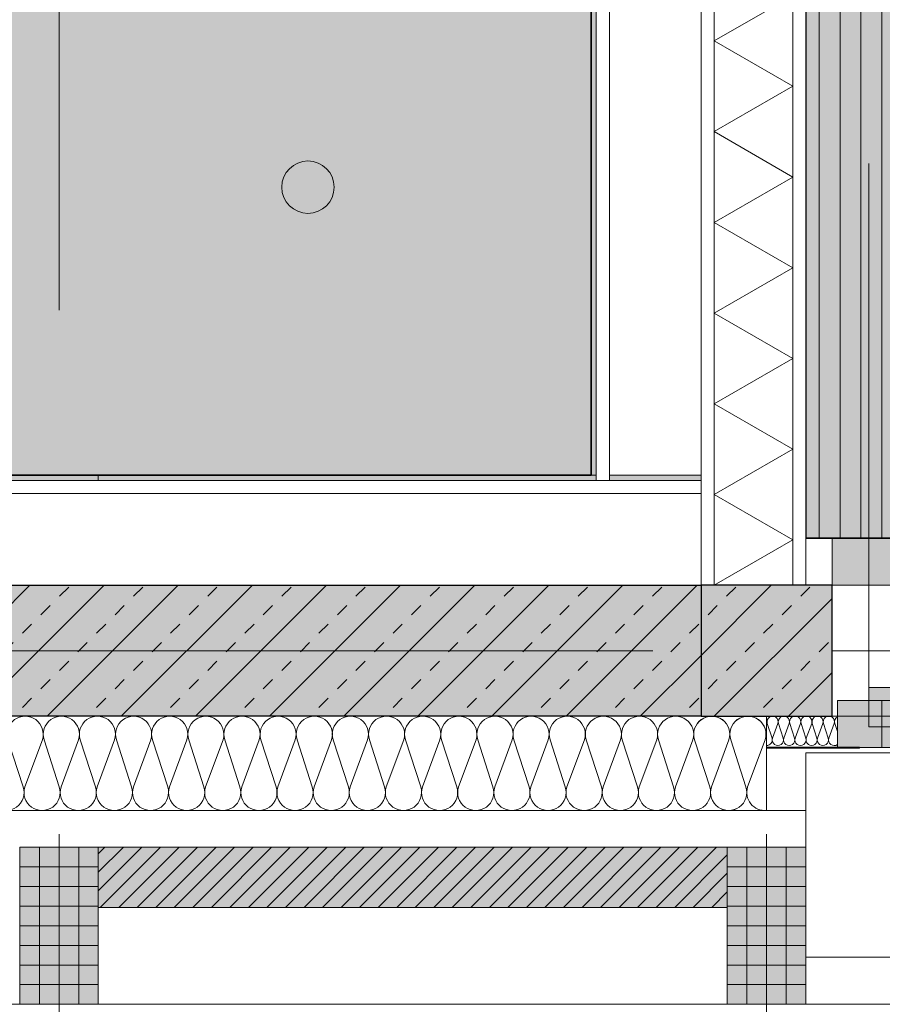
# Model space of a CAD drawing. Header units: metres. Extents: x -49 to 152, y -127 to 99.
# Tile 73 of 177: x -14.92 to -13.28, y -22.27 to -20.4. Entities that reach past the tile are written whole.
import ezdxf

# ---------------------------------------------------------------- set-up
doc = ezdxf.new("R2010")
doc.units = ezdxf.units.M
doc.header["$PDMODE"] = 1
doc.header["$PDSIZE"] = -2
for name, pattern in [('Achsen 01', [5.291531, 3.175, -1.058062, 0.352704, -0.705764]), ('gestrichelt - 01', [2, 1, -1]), ('ISO-07 Punktiert', [0.889, 0.127, -0.762]), ('Raster 01', [2, 1, -1]), ('VW-01 Strichlinie kurz', [2, 1, -1])]:
    doc.linetypes.add(name, pattern=pattern)
doc.layers.get('0').update_dxf_attribs({"lineweight": 25})
for name, color, linetype, lineweight, true_color in [('013_Beton und Stahlbetonarbeiten-000 Brüstung', 7, 'Continuous', 9, 0xa6a6a6), ('013_Beton und Stahlbetonarbeiten-000 Sichtbeton-333 Außenstütze', 5, 'Continuous', 5, 0x0000ff), ('013_Beton und Stahlbetonarbeiten-000 Sichtbeton-334 Außenwandöf', 5, 'Continuous', 5, 0x0000ff), ('014_Fassadenarbeiten-000 Aufsicht Betonfertigteile', 7, 'Continuous', 9, 0xc0c0c0), ('014_Fassadenarbeiten-330 mineralische Dämmung', 7, 'Continuous', 9, 0x666666), ('031_Metallbauarbeiten-330 Aufsicht Metallbauarbeiten', 7, 'Continuous', 9, 0xa6a6a6), ('031_Metallbauarbeiten-350 Lamellendecke DS', 7, 'Continuous', 35, 0x666666), ('032_Metallarbeiten-Fenster', 7, 'Continuous', 13, 0x444444), ('039_Trockenbauarbeiten-340 Dämmung', 7, 'Continuous', 9, 0xc0c0c0), ('039_Trockenbauarbeiten-350 Deckenspiegel', 7, 'Continuous', 35, 0x008011), ('045_Sanitärausstattung-allg.', 9, 'Continuous', 9, 0x808080), ('AV1-Achsen', 1, 'Achsen 01', 18, 0xff0000), ('AV1-Raster', 7, 'Raster 01', 9, 0xa6a6a6)]:
    doc.layers.add(name, color=color, linetype=linetype, lineweight=lineweight, true_color=true_color)
for name, color, linetype, lineweight in [('013_Beton und Stahlbetonarbeiten-000 Unterzüge', 7, 'ISO-07 Punktiert', 13), ('013_Beton und Stahlbetonarbeiten-330 Außenstützen', 7, 'Continuous', 25), ('013_Beton und Stahlbetonarbeiten-330 Außenwände', 7, 'Continuous', 25), ('014_Fassadenarbeiten-330 Betonfertigteile vertikal', 7, 'Continuous', 9), ('014_Fassadenarbeiten-330 Filtermauerwerk 11.5cm', 7, 'Continuous', 9), ('024_Fliesen_Plattenarbeiten-340 Fliesen', 7, 'Continuous', 9), ('030_Sonnenschutzarbeiten-BLENDSCHUTZ', 7, 'Continuous', 5), ('039_Trockenbauarbeiten-340 Gipskarton', 7, 'Continuous', 9), ('039_Trockenbauarbeiten-alllg.', 7, 'Continuous', 9), ('_1.35m (3D)', 7, 'Continuous', 9), ('_GRU (2D)', 7, 'Continuous', 9), ('_OG 3 (2D)', 7, 'Continuous', 9), ('_OG 3 - DS (2D)', 7, 'Continuous', 9), ('Bemaßung-Bemaßung', 7, 'Continuous', 9)]:
    doc.layers.add(name, color=color, linetype=linetype, lineweight=lineweight)
doc.layers.get('0').freeze()
doc.styles.add('Arial', font='arial.ttf')
doc.dimstyles.new('COE 50', dxfattribs={"dimtxt": 100.872396, "dimasz": 0.001414, "dimexe": 0.001, "dimexo": 0.01, "dimgap": 0.001, "dimtad": 1, "dimdec": 3, "dimtxsty": 'Arial', "dimblk": 'VW_SLASH-3', "dimblk1": 'VW_SLASH-3', "dimblk2": 'VW_SLASH-3', "dimcen": 0, "dimadec": 3, "dimazin": 0, "dimtfac": 0.8, "dimtdec": 3, "dimtix": 1, "dimtmove": 0, "dimatfit": 0, "dimldrblk": 'VW_SLASH-2', "dimfxl": 0.002, "dimfxlon": 1, "dimfrac": 2, "dimtolj": 1, "dimarcsym": 0})
pattern_1 = [(-90, (0, 0), (0.0375, 0), [])]
pattern_2 = [(0, (0, 0), (2e-18, -0.0375), [])]
pattern_3 = [(45, (0, 0), (0.07071068, -0.07071068), [0.025, -0.025])]
pattern_4 = [(-135, (0.03106, -0.03313), (0.07071068, -0.07071068), [])]

# ---------------------------------------------------------------- blocks, each defined once
blk = doc.blocks.new('Group-4')
at = {"layer": 'AV1-Raster'}
for p, q in [((-14.85, -22.95), (-14.85, 1.35)), ((-13.5, -22.95), (-13.5, 1.35))]:
    blk.add_line(p, q, dxfattribs=at)
blk = doc.blocks.new('1.35m (3D)')
at = {"layer": 'AV1-Raster', "color": 7}
blk.add_blockref('Group-4', (0, 0), dxfattribs=at)
blk = doc.blocks.new('VW_SLASH-3')
at = {"color": 0, "linetype": 'ByBlock', "lineweight": -2, "transparency": 16777216}
blk.add_line((0, 0), (-1, 0), dxfattribs=at)
at = {"color": 0, "linetype": 'Continuous', "lineweight": 15, "transparency": 16777216, "flags": 128}
blk.add_lwpolyline([(0.5, 0.5), (-0.5, -0.5)], dxfattribs=at)
blk = doc.blocks.new('*D75')
at = {"layer": '030_Sonnenschutzarbeiten-BLENDSCHUTZ', "color": 0, "lineweight": -2}
for p, q in [((-13.375, -22.025), (-13.375, -22.175)), ((-10.925, -22.025), (-10.925, -22.175)), ((-10.9957, -22.125), (-13.3043, -22.125))]:
    blk.add_line(p, q, dxfattribs=at)
at = {"layer": 'Defpoints', "color": 0}
for p in [(-13.375, -21.385), (-10.925, -21.385), (-13.375, -22.125)]:
    blk.add_point(p, dxfattribs=at)
at = {"layer": '030_Sonnenschutzarbeiten-BLENDSCHUTZ', "color": 0, "lineweight": -2, "xscale": 0.070693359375, "yscale": 0.070693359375, "zscale": 0.070693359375, "rotation": 180}
blk.add_blockref('VW_SLASH-3', (-13.375, -22.125), dxfattribs=at)
at = {"layer": '030_Sonnenschutzarbeiten-BLENDSCHUTZ', "color": 0, "lineweight": -2, "xscale": 0.070693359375, "yscale": 0.070693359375, "zscale": 0.070693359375}
blk.add_blockref('VW_SLASH-3', (-10.925, -22.125), dxfattribs=at)
at = {"layer": '030_Sonnenschutzarbeiten-BLENDSCHUTZ', "color": 0, "lineweight": 13, "insert": (-12.15, -22.0144), "char_height": 0.10087, "attachment_point": 5, "style": 'Arial'}
blk.add_mtext('\\A1;2,45', dxfattribs=at)
blk = doc.blocks.new('VW_SLASH-2')
at = {"color": 0, "linetype": 'ByBlock', "lineweight": -2, "transparency": 16777216}
blk.add_line((0, 0), (-1, 0), dxfattribs=at)
at = {"color": 0, "linetype": 'Continuous', "lineweight": 15, "transparency": 16777216, "flags": 128}
blk.add_lwpolyline([(0.5, 0.5), (-0.5, -0.5)], dxfattribs=at)
blk = doc.blocks.new('Group-273')
at = {"color": 255, "linetype": 'Continuous', "lineweight": 5}
blk.add_wipeout([(-21.475, 13.45), (-16.325, 13.45), (-16.325, 13.6), (-21.475, 13.6)], dxfattribs=at).dxf.layer = '039_Trockenbauarbeiten-340 Dämmung'
blk = doc.blocks.new('Group-274')
at = {"layer": '039_Trockenbauarbeiten-340 Dämmung', "transparency": 33554687, "flags": 128}
blk.add_lwpolyline([(-21.475, 13.6), (-21.3884, 13.45), (-21.3018, 13.6), (-21.2152, 13.45), (-21.1286, 13.6), (-21.042, 13.45), (-20.9554, 13.6), (-20.8688, 13.45), (-20.7822, 13.6), (-20.6956, 13.45), (-20.609, 13.6), (-20.5224, 13.45), (-20.4358, 13.6), (-20.3492, 13.45)], dxfattribs=at)
blk = doc.blocks.new('Group-275')
at = {"layer": '039_Trockenbauarbeiten-340 Dämmung'}
blk.add_blockref('Group-273', (0, 0), dxfattribs=at)
at = {"layer": '039_Trockenbauarbeiten-340 Dämmung', "transparency": 33554687}
blk.add_blockref('Group-274', (0, 0), dxfattribs=at)
blk = doc.blocks.new('Parametric Object-36')
at = {"layer": '039_Trockenbauarbeiten-340 Dämmung', "color": 7, "transparency": 33554687}
blk.add_blockref('Group-275', (0, 0), dxfattribs=at)
at = {"layer": '039_Trockenbauarbeiten-340 Dämmung', "color": 0, "flags": 1}
for tag in ['IFC_UUID', 'instanceID', 'prm0_name', 'prm0_type', 'prm0_value', 'prm1_name', 'prm1_type', 'prm1_value', 'prm2_name', 'prm2_type', 'prm2_value', 'prm3_name', 'prm3_type', 'prm3_value', 'prm4_name', 'prm4_type', 'prm4_value', 'prm5_name', 'prm5_type', 'prm5_value', 'prm6_name', 'prm6_type', 'prm6_value']:
    blk.add_attdef(tag, (-13.6, -21.475), '', height=0.00018, dxfattribs=at)
blk = doc.blocks.new('Group-325')
at = {"layer": '014_Fassadenarbeiten-330 mineralische Dämmung', "transparency": 33554687, "flags": 128}
for points in [[(-21.77, 13.5029, 1.372583), (-21.77, 13.5685), (-21.86, 13.5395, -1.372995), (-21.86, 13.6051), (-21.77, 13.5718, 1.372583), (-21.77, 13.6374), (-21.86, 13.6085, -1.372995), (-21.86, 13.674), (-21.77, 13.6408, 1.372583), (-21.77, 13.7063), (-21.86, 13.6774, -1.372995), (-21.86, 13.743), (-21.77, 13.7097, 1.372583), (-21.77, 13.7753), (-21.86, 13.7464, -1.372995), (-21.86, 13.8119), (-21.77, 13.7787, 1.372583), (-21.77, 13.8442), (-21.86, 13.8153, -1.372995), (-21.86, 13.8809), (-21.77, 13.8476, 1.372583), (-21.77, 13.9132), (-21.86, 13.8843, -1.372995), (-21.86, 13.9498), (-21.77, 13.9166, 1.372583), (-21.77, 13.9821), (-21.86, 13.9532, -1.372995), (-21.86, 14.0188), (-21.77, 13.9855, 1.372583), (-21.77, 14.0511), (-21.86, 14.0221, -1.372995), (-21.86, 14.0877), (-21.77, 14.0544, 1.372583), (-21.77, 14.12), (-21.86, 14.0911, -1.372995), (-21.86, 14.1567), (-21.77, 14.1234, 1.372583), (-21.77, 14.189), (-21.86, 14.16, -1.372995), (-21.86, 14.2256), (-21.77, 14.1923, 1.372583), (-21.77, 14.2579), (-21.86, 14.229, -1.372995), (-21.86, 14.2946), (-21.77, 14.2613, 1.372583), (-21.77, 14.3269), (-21.86, 14.2979, -1.372995), (-21.86, 14.3635), (-21.77, 14.3302, 1.372583), (-21.77, 14.3958), (-21.86, 14.3669, -1.372995), (-21.86, 14.4324), (-21.77, 14.3992, 1.372583), (-21.77, 14.4647), (-21.86, 14.4358, -1.372995), (-21.86, 14.5014), (-21.77, 14.4681, 1.372583), (-21.77, 14.5337), (-21.86, 14.5048, -1.372995), (-21.86, 14.5703), (-21.77, 14.5371, 1.372583), (-21.77, 14.6026), (-21.86, 14.5737, -1.372995), (-21.86, 14.6393), (-21.77, 14.606, 1.372583), (-21.77, 14.6716), (-21.86, 14.6427, -1.372995), (-21.86, 14.7082), (-21.77, 14.675, 1.372583), (-21.77, 14.7405), (-21.86, 14.7116, -1.372995), (-21.86, 14.7772), (-21.77, 14.7439, 1.372583), (-21.77, 14.8095), (-21.86, 14.7805, -1.372995), (-21.86, 14.8461), (-21.77, 14.8128, 1.372583), (-21.77, 14.8784), (-21.86, 14.8495, -1.372995), (-21.86, 14.9151), (-21.77, 14.8818, 1.372583), (-21.77, 14.9474), (-21.86, 14.9184, -1.372995), (-21.86, 14.984)], [(-21.77, 13.6374, -0.324435), (-21.7316, 13.6248, -0.324435), (-21.7316, 13.5844, -0.324435), (-21.77, 13.5718), (-21.86, 13.6051, 0.324488), (-21.8985, 13.5925, 0.324488), (-21.8985, 13.5521, 0.324488), (-21.86, 13.5395), (-21.77, 13.5685, -0.324435), (-21.7316, 13.5559, -0.324435), (-21.7316, 13.5155, -0.324435), (-21.77, 13.5029), (-21.86, 13.5362, 0.54007), (-21.9048, 13.5)], [(-21.7684, 13.5, -0.131588), (-21.7505, 13.5)]]:
    blk.add_lwpolyline(points, format="xyb", dxfattribs=at)
blk = doc.blocks.new('Group-326')
at = {"layer": '014_Fassadenarbeiten-330 mineralische Dämmung', "transparency": 33554687}
blk.add_blockref('Group-325', (0, 0), dxfattribs=at)
blk = doc.blocks.new('Parametric Object-50')
at = {"layer": '014_Fassadenarbeiten-330 mineralische Dämmung', "color": 7, "transparency": 33554687}
blk.add_blockref('Group-326', (0, 0), dxfattribs=at)
at = {"layer": '014_Fassadenarbeiten-330 mineralische Dämmung', "color": 0, "flags": 1}
for tag in ['IFC_UUID', 'instanceID', 'prm0_name', 'prm0_type', 'prm0_value', 'prm1_name', 'prm1_type', 'prm1_value', 'prm2_name', 'prm2_type', 'prm2_value', 'prm3_name', 'prm3_type', 'prm3_value', 'prm4_name', 'prm4_type', 'prm4_value', 'prm5_name', 'prm5_type', 'prm5_value', 'prm6_name', 'prm6_type', 'prm6_value']:
    blk.add_attdef(tag, (-16.2, -21.9178), '', height=0.00018, dxfattribs=at)
blk = doc.blocks.new('*D536')
at = {"layer": 'Bemaßung-Bemaßung', "color": 0, "lineweight": -2}
for p, q in [((-16.075, -23.675), (-16.075, -23.825)), ((-13.625, -23.675), (-13.625, -23.825)), ((-13.6957, -23.775), (-16.0043, -23.775))]:
    blk.add_line(p, q, dxfattribs=at)
at = {"layer": 'Defpoints', "color": 0}
for p in [(-16.075, -21.475), (-13.625, -21.475), (-16.075, -23.775)]:
    blk.add_point(p, dxfattribs=at)
at = {"layer": 'Bemaßung-Bemaßung', "color": 0, "lineweight": -2, "xscale": 0.070693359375, "yscale": 0.070693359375, "zscale": 0.070693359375, "rotation": 180}
blk.add_blockref('VW_SLASH-3', (-16.075, -23.775), dxfattribs=at)
at = {"layer": 'Bemaßung-Bemaßung', "color": 0, "lineweight": -2, "xscale": 0.070693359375, "yscale": 0.070693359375, "zscale": 0.070693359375}
blk.add_blockref('VW_SLASH-3', (-13.625, -23.775), dxfattribs=at)
at = {"layer": 'Bemaßung-Bemaßung', "color": 0, "insert": (-14.85, -23.6644), "char_height": 0.10087, "attachment_point": 5, "style": 'Arial'}
blk.add_mtext('\\A1;2,45', dxfattribs=at)
blk = doc.blocks.new('*D537')
at = {"layer": 'Bemaßung-Bemaßung', "color": 0, "lineweight": -2}
for p, q in [((-13.625, -23.675), (-13.625, -23.825)), ((-13.375, -23.675), (-13.375, -23.825)), ((-13.4457, -23.775), (-13.5543, -23.775))]:
    blk.add_line(p, q, dxfattribs=at)
at = {"layer": 'Defpoints', "color": 0}
for p in [(-13.625, -21.475), (-13.375, -21.475), (-13.625, -23.775)]:
    blk.add_point(p, dxfattribs=at)
at = {"layer": 'Bemaßung-Bemaßung', "color": 0, "lineweight": -2, "xscale": 0.070693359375, "yscale": 0.070693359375, "zscale": 0.070693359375, "rotation": 180}
blk.add_blockref('VW_SLASH-3', (-13.625, -23.775), dxfattribs=at)
at = {"layer": 'Bemaßung-Bemaßung', "color": 0, "lineweight": -2, "xscale": 0.070693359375, "yscale": 0.070693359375, "zscale": 0.070693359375}
blk.add_blockref('VW_SLASH-3', (-13.375, -23.775), dxfattribs=at)
at = {"layer": 'Bemaßung-Bemaßung', "color": 0, "insert": (-13.5, -23.6735), "char_height": 0.10087, "attachment_point": 5, "style": 'Arial'}
blk.add_mtext('\\A1;25', dxfattribs=at)
blk = doc.blocks.new('*D538')
at = {"layer": 'Bemaßung-Bemaßung', "color": 0, "lineweight": -2}
for p, q in [((-13.375, -23.675), (-13.375, -23.825)), ((-10.925, -23.675), (-10.925, -23.825)), ((-10.9957, -23.775), (-13.3043, -23.775))]:
    blk.add_line(p, q, dxfattribs=at)
at = {"layer": 'Defpoints', "color": 0}
for p in [(-13.375, -21.475), (-10.925, -21.475), (-13.375, -23.775)]:
    blk.add_point(p, dxfattribs=at)
at = {"layer": 'Bemaßung-Bemaßung', "color": 0, "lineweight": -2, "xscale": 0.070693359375, "yscale": 0.070693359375, "zscale": 0.070693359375, "rotation": 180}
blk.add_blockref('VW_SLASH-3', (-13.375, -23.775), dxfattribs=at)
at = {"layer": 'Bemaßung-Bemaßung', "color": 0, "lineweight": -2, "xscale": 0.070693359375, "yscale": 0.070693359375, "zscale": 0.070693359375}
blk.add_blockref('VW_SLASH-3', (-10.925, -23.775), dxfattribs=at)
at = {"layer": 'Bemaßung-Bemaßung', "color": 0, "insert": (-12.15, -23.6644), "char_height": 0.10087, "attachment_point": 5, "style": 'Arial'}
blk.add_mtext('\\A1;2,45', dxfattribs=at)
blk = doc.blocks.new('*D740')
at = {"layer": 'Bemaßung-Bemaßung', "color": 0, "linetype": 'Continuous', "lineweight": -2}
for p, q in [((-14.925, -23.175), (-14.925, -23.325)), ((-14.775, -23.175), (-14.775, -23.325)), ((-14.9957, -23.275), (-15.0664, -23.275)), ((-14.775, -23.275), (-14.925, -23.275)), ((-14.7043, -23.275), (-14.6336, -23.275))]:
    blk.add_line(p, q, dxfattribs=at)
at = {"layer": 'Defpoints', "color": 0}
for p in [(-14.925, -21.275), (-14.775, -21.275), (-14.925, -23.275)]:
    blk.add_point(p, dxfattribs=at)
at = {"layer": 'Bemaßung-Bemaßung', "color": 0, "lineweight": -2, "xscale": 0.070693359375, "yscale": 0.070693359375, "zscale": 0.070693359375}
blk.add_blockref('VW_SLASH-3', (-14.925, -23.275), dxfattribs=at)
at = {"layer": 'Bemaßung-Bemaßung', "color": 0, "lineweight": -2, "xscale": 0.070693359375, "yscale": 0.070693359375, "zscale": 0.070693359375, "rotation": 180}
blk.add_blockref('VW_SLASH-3', (-14.775, -23.275), dxfattribs=at)
at = {"layer": 'Bemaßung-Bemaßung', "color": 0, "insert": (-14.85, -23.5545), "char_height": 0.10087, "attachment_point": 5, "style": 'Arial'}
blk.add_mtext('\\A1;15', dxfattribs=at)
blk = doc.blocks.new('*D741')
at = {"layer": 'Bemaßung-Bemaßung', "color": 0, "linetype": 'Continuous', "lineweight": -2}
for p, q in [((-14.775, -23.175), (-14.775, -23.325)), ((-13.625, -23.175), (-13.625, -23.325)), ((-13.6957, -23.275), (-14.7043, -23.275))]:
    blk.add_line(p, q, dxfattribs=at)
at = {"layer": 'Defpoints', "color": 0}
for p in [(-14.775, -21.275), (-13.625, -21.275), (-14.775, -23.275)]:
    blk.add_point(p, dxfattribs=at)
at = {"layer": 'Bemaßung-Bemaßung', "color": 0, "lineweight": -2, "xscale": 0.070693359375, "yscale": 0.070693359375, "zscale": 0.070693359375, "rotation": 180}
blk.add_blockref('VW_SLASH-3', (-14.775, -23.275), dxfattribs=at)
at = {"layer": 'Bemaßung-Bemaßung', "color": 0, "lineweight": -2, "xscale": 0.070693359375, "yscale": 0.070693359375, "zscale": 0.070693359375}
blk.add_blockref('VW_SLASH-3', (-13.625, -23.275), dxfattribs=at)
at = {"layer": 'Bemaßung-Bemaßung', "color": 0, "insert": (-14.2, -23.1644), "char_height": 0.10087, "attachment_point": 5, "style": 'Arial'}
blk.add_mtext('\\A1;1,15', dxfattribs=at)
blk = doc.blocks.new('*D742')
at = {"layer": 'Bemaßung-Bemaßung', "color": 0, "linetype": 'Continuous', "lineweight": -2}
for p, q in [((-13.625, -23.175), (-13.625, -23.325)), ((-13.425, -23.175), (-13.425, -23.325)), ((-13.6957, -23.275), (-13.7664, -23.275)), ((-13.425, -23.275), (-13.625, -23.275)), ((-13.3543, -23.275), (-13.2836, -23.275))]:
    blk.add_line(p, q, dxfattribs=at)
at = {"layer": 'Defpoints', "color": 0}
for p in [(-13.625, -21.275), (-13.425, -21.475), (-13.625, -23.275)]:
    blk.add_point(p, dxfattribs=at)
at = {"layer": 'Bemaßung-Bemaßung', "color": 0, "lineweight": -2, "xscale": 0.070693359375, "yscale": 0.070693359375, "zscale": 0.070693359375}
blk.add_blockref('VW_SLASH-3', (-13.625, -23.275), dxfattribs=at)
at = {"layer": 'Bemaßung-Bemaßung', "color": 0, "lineweight": -2, "xscale": 0.070693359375, "yscale": 0.070693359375, "zscale": 0.070693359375, "rotation": 180}
blk.add_blockref('VW_SLASH-3', (-13.425, -23.275), dxfattribs=at)
at = {"layer": 'Bemaßung-Bemaßung', "color": 0, "insert": (-13.525, -23.1735), "char_height": 0.10087, "attachment_point": 5, "style": 'Arial'}
blk.add_mtext('\\A1;20', dxfattribs=at)
blk = doc.blocks.new('*D743')
at = {"layer": 'Bemaßung-Bemaßung', "color": 0, "linetype": 'Continuous', "lineweight": -2}
for p, q in [((-13.425, -23.175), (-13.425, -23.325)), ((-8.225, -23.175), (-8.225, -23.325)), ((-8.2957, -23.275), (-13.3543, -23.275))]:
    blk.add_line(p, q, dxfattribs=at)
at = {"layer": 'Defpoints', "color": 0}
for p in [(-13.425, -21.475), (-8.225, -21.475), (-13.425, -23.275)]:
    blk.add_point(p, dxfattribs=at)
at = {"layer": 'Bemaßung-Bemaßung', "color": 0, "lineweight": -2, "xscale": 0.070693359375, "yscale": 0.070693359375, "zscale": 0.070693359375, "rotation": 180}
blk.add_blockref('VW_SLASH-3', (-13.425, -23.275), dxfattribs=at)
at = {"layer": 'Bemaßung-Bemaßung', "color": 0, "lineweight": -2, "xscale": 0.070693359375, "yscale": 0.070693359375, "zscale": 0.070693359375}
blk.add_blockref('VW_SLASH-3', (-8.225, -23.275), dxfattribs=at)
at = {"layer": 'Bemaßung-Bemaßung', "color": 0, "insert": (-10.825, -23.1644), "char_height": 0.10087, "attachment_point": 5, "style": 'Arial'}
blk.add_mtext('\\A1;5,20', dxfattribs=at)
blk = doc.blocks.new('COE - Fenster 01')
at = {"layer": '032_Metallarbeiten-Fenster', "linetype": 'Continuous', "lineweight": 0}
for points in [[(-0.03, 2.43), (0.06, 2.43), (0.06, 0.17), (-0.03, 0.17)], [(0.02, 0.145), (0.02, 0.195), (-0.055, 0.195), (-0.055, 0.145)], [(0.06, 0.17), (-0.03, 0.17), (-0.03, 0.085), (0.06, 0.085)]]:
    blk.add_hatch(color=7, dxfattribs=at).paths.add_polyline_path(points)
at = {"layer": '032_Metallarbeiten-Fenster', "color": 7, "linetype": 'gestrichelt - 01', "lineweight": 18, "transparency": 33554687}
blk.add_line((-0.055, 0.145), (-1.185, 0.145), dxfattribs=at)
at = {"layer": '032_Metallarbeiten-Fenster', "color": 7, "lineweight": 18, "flags": 128}
for points in [[(-0.03, 2.43), (0.06, 2.43), (0.06, 0.17), (-0.03, 0.17)], [(0.02, 0.145), (0.02, 0.195), (-0.055, 0.195), (-0.055, 0.145)], [(0.06, 0.17), (-0.03, 0.17), (-0.03, 0.085), (0.06, 0.085)]]:
    blk.add_lwpolyline(points, close=True, dxfattribs=at)
at = {"layer": '032_Metallarbeiten-Fenster', "color": 7, "linetype": 'gestrichelt - 01', "lineweight": 18, "transparency": 33554687}
blk.add_arc((-0.055, 0.145), 1.13, 90, 179.9996, dxfattribs=at)
blk = doc.blocks.new('Group-448')
at = {"layer": '014_Fassadenarbeiten-330 mineralische Dämmung', "transparency": 33554687, "flags": 128}
for points in [[(15.4589, -23.284, 0.513088), (15.4692, -23.27), (15.4602, -23.242, -1.372995), (15.4806, -23.242), (15.4703, -23.27, 1.372583), (15.4907, -23.27), (15.4817, -23.242, -1.372995), (15.5021, -23.242), (15.4917, -23.27, 1.372583), (15.5121, -23.27)], [(15.4703, -23.27, 1.372583), (15.4907, -23.27), (15.4817, -23.242, -1.372995), (15.5021, -23.242), (15.4917, -23.27, 1.372583), (15.5121, -23.27), (15.5031, -23.242, -1.372995), (15.5235, -23.242), (15.5132, -23.27, 1.372583), (15.5336, -23.27), (15.5246, -23.242, -1.372995), (15.545, -23.242), (15.5346, -23.27, 1.372583), (15.555, -23.27), (15.546, -23.242, -1.372995), (15.5664, -23.242)], [(15.5132, -23.27, 0.324435), (15.5171, -23.282, 0.324435), (15.5297, -23.282, 0.324435), (15.5336, -23.27), (15.5246, -23.242, -0.324488), (15.5285, -23.23, -0.324488), (15.5411, -23.23, -0.324488), (15.545, -23.242), (15.5346, -23.27, 0.324435), (15.5385, -23.282, 0.324435), (15.5511, -23.282, 0.324435), (15.555, -23.27), (15.546, -23.242, -0.324488), (15.5499, -23.23, -0.324488), (15.5625, -23.23, -0.324488), (15.5664, -23.242), (15.5561, -23.27, 0.324435), (15.56, -23.282, 0.324435), (15.5726, -23.282, 0.324435), (15.5765, -23.27), (15.5675, -23.242, -0.324488), (15.5714, -23.23, -0.324488), (15.584, -23.23, -0.324488), (15.5879, -23.242), (15.5775, -23.27, 0.719228), (15.5939, -23.2821)], [(15.5939, -23.2574), (15.5889, -23.242, -0.356824), (15.5939, -23.2294)]]:
    blk.add_lwpolyline(points, format="xyb", dxfattribs=at)
blk = doc.blocks.new('Group-452')
at = {"layer": '014_Fassadenarbeiten-330 mineralische Dämmung', "transparency": 33554687}
blk.add_blockref('Group-448', (0, 0), dxfattribs=at)
blk = doc.blocks.new('Parametric Object-62')
at = {"layer": '014_Fassadenarbeiten-330 mineralische Dämmung', "color": 7, "transparency": 33554687}
blk.add_blockref('Group-452', (0, 0), dxfattribs=at)
at = {"layer": '014_Fassadenarbeiten-330 mineralische Dämmung', "color": 0, "flags": 1}
for tag in ['IFC_UUID', 'instanceID', 'prm0_name', 'prm0_type', 'prm0_value', 'prm1_name', 'prm1_type', 'prm1_value', 'prm2_name', 'prm2_type', 'prm2_value', 'prm3_name', 'prm3_type', 'prm3_value', 'prm4_name', 'prm4_type', 'prm4_value', 'prm5_name', 'prm5_type', 'prm5_value', 'prm6_name', 'prm6_type', 'prm6_value']:
    blk.add_attdef(tag, (-13.5, -21.7974), '', height=0.00018, dxfattribs=at)
blk = doc.blocks.new('Group-803')
at = {"layer": '045_Sanitärausstattung-allg.'}
blk.add_circle((-14.375, -20.715), 0.05, dxfattribs=at)
blk = doc.blocks.new('Group-881')
at = {"layer": 'AV1-Achsen'}
blk.add_line((-43.35, -21.6), (4.2, -21.6), dxfattribs=at)
blk = doc.blocks.new('GRU (2D)')
at = {"layer": 'AV1-Achsen', "color": 7}
blk.add_blockref('Group-881', (0, 0), dxfattribs=at)
blk = doc.blocks.new('OG 3 - DS (2D)')
at = {"layer": '030_Sonnenschutzarbeiten-BLENDSCHUTZ', "linetype": 'Continuous', "lineweight": 0, "transparency": 33554610}
blk.add_hatch(color=161, dxfattribs=at).paths.add_polyline_path([(-13.375, -21.385), (-13.375, -21.475), (-10.925, -21.475), (-10.925, -21.385)])
at = {"layer": '031_Metallbauarbeiten-350 Lamellendecke DS', "linetype": 'Continuous', "lineweight": 0, "transparency": 33554508}
blk.add_hatch(color=254, dxfattribs=at).paths.add_polyline_path([(-8.225, -16.325), (-10.65, -16.325), (-10.65, -16.35), (-10.95, -16.35), (-10.95, -16.325), (-13.425, -16.325), (-13.425, -21.385), (-8.225, -21.385)])
at = {"layer": '031_Metallbauarbeiten-350 Lamellendecke DS', "linetype": 'Continuous', "lineweight": 9, "transparency": 33554508}
h = blk.add_hatch(dxfattribs=at)
h.set_pattern_fill('Lamellendecke', color=252, style=0, pattern_type=2)
h.set_pattern_definition([(90, (0, 0), (0.04, 0), [])])
h.paths.add_polyline_path([(-8.225, -16.325), (-10.65, -16.325), (-10.65, -16.35), (-10.95, -16.35), (-10.95, -16.325), (-13.425, -16.325), (-13.425, -21.385), (-8.225, -21.385)])
at = {"layer": '039_Trockenbauarbeiten-350 Deckenspiegel', "linetype": 'Continuous', "lineweight": 0, "transparency": 33554483}
blk.add_hatch(color=106, dxfattribs=at).paths.add_polyline_path([(-16.075, -16.325), (-16.075, -21.265), (-13.835, -21.265), (-13.835, -17.915), (-14.725, -17.915), (-14.725, -17.765), (-13.835, -17.765), (-13.835, -16.325)])
at = {"layer": '030_Sonnenschutzarbeiten-BLENDSCHUTZ', "color": 251, "lineweight": 13, "flags": 128}
blk.add_lwpolyline([(-13.375, -21.385), (-13.375, -21.475), (-10.925, -21.475), (-10.925, -21.385)], close=True, dxfattribs=at)
at = {"layer": '031_Metallbauarbeiten-350 Lamellendecke DS', "flags": 128}
blk.add_lwpolyline([(-8.225, -16.325), (-10.65, -16.325), (-10.65, -16.35), (-10.95, -16.35), (-10.95, -16.325), (-13.425, -16.325), (-13.425, -21.385), (-8.225, -21.385)], close=True, dxfattribs=at)
at = {"layer": '039_Trockenbauarbeiten-350 Deckenspiegel', "flags": 128}
blk.add_lwpolyline([(-16.075, -16.325), (-16.075, -21.265), (-13.835, -21.265), (-13.835, -17.915), (-14.725, -17.915), (-14.725, -17.765), (-13.835, -17.765), (-13.835, -16.325)], close=True, dxfattribs=at)
at = {"layer": '030_Sonnenschutzarbeiten-BLENDSCHUTZ', "color": 7, "lineweight": 13}
dim = blk.add_aligned_dim(p1=(-10.925, -21.385), p2=(-13.375, -21.385), distance=0.74, text='2,45', dimstyle='COE 50', override={"dimtxt": 0.100872, "dimasz": 0.070693, "dimexe": 0.05, "dimgap": 0.05, "dimpost": '<>', "dimtxsty": 'Arial', "dimtmove": 2, "dimfxl": 0.1}, dxfattribs=at)
dim.commit()
dim.dimension.update_dxf_attribs({"geometry": '*D75', "text_midpoint": (-12.15, -22.0144)})
blk = doc.blocks.new('OG 3 (2D)')
at = {"layer": '014_Fassadenarbeiten-330 Betonfertigteile vertikal', "linetype": 'Continuous', "lineweight": 0}
blk.add_hatch(color=9, dxfattribs=at).paths.add_polyline_path([(-14.775, -21.975), (-14.925, -21.975), (-14.925, -22.275), (-14.775, -22.275)])
at = {"layer": '014_Fassadenarbeiten-330 Betonfertigteile vertikal', "linetype": 'Continuous', "lineweight": 9}
h = blk.add_hatch(dxfattribs=at)
h.set_pattern_fill('Stahlbetonfertigteil-1', color=8, style=0, pattern_type=2)
h.set_pattern_definition(pattern_1)
h.paths.add_polyline_path([(-14.775, -21.975), (-14.925, -21.975), (-14.925, -22.275), (-14.775, -22.275)])
at = {"layer": '014_Fassadenarbeiten-330 Betonfertigteile vertikal', "linetype": 'Continuous', "lineweight": 13}
h = blk.add_hatch(dxfattribs=at)
h.set_pattern_fill('Stahlbetonfertigteil', color=8, style=0, pattern_type=2)
h.set_pattern_definition(pattern_2)
h.paths.add_polyline_path([(-14.775, -21.975), (-14.925, -21.975), (-14.925, -22.275), (-14.775, -22.275)])
at = {"layer": '014_Fassadenarbeiten-330 Filtermauerwerk 11.5cm', "linetype": 'Continuous', "lineweight": 0, "true_color": 0xd19783}
blk.add_hatch(color=33, dxfattribs=at).paths.add_polyline_path([(-14.775, -22.09), (-14.775, -21.975), (-13.575, -21.975), (-13.575, -22.09)])
at = {"layer": '014_Fassadenarbeiten-330 Filtermauerwerk 11.5cm', "linetype": 'Continuous', "lineweight": 9}
h = blk.add_hatch(dxfattribs=at)
h.set_pattern_fill('Mauerwerk Münster', color=8, style=0, pattern_type=2)
h.set_pattern_definition([(45, (0, 0), (0.01767767, -0.01767767), [])])
h.paths.add_polyline_path([(-14.775, -22.09), (-14.775, -21.975), (-13.575, -21.975), (-13.575, -22.09)])
at = {"layer": '024_Fliesen_Plattenarbeiten-340 Fliesen', "linetype": 'Continuous', "lineweight": 0}
blk.add_hatch(color=140, dxfattribs=at).paths.add_polyline_path([(-13.835, -17.915), (-13.825, -17.915), (-13.825, -21.265), (-13.835, -21.265)])
at = {"layer": '014_Fassadenarbeiten-000 Aufsicht Betonfertigteile', "flags": 128}
blk.add_lwpolyline([(-39.455, -21.905), (0.305, -21.905), (0.675, -22.275), (-39.825, -22.275)], close=True, dxfattribs=at)
at = {"layer": '014_Fassadenarbeiten-330 Betonfertigteile vertikal', "flags": 128}
blk.add_lwpolyline([(-14.775, -21.975), (-14.925, -21.975), (-14.925, -22.275), (-14.775, -22.275)], close=True, dxfattribs=at)
at = {"layer": '014_Fassadenarbeiten-330 Filtermauerwerk 11.5cm', "flags": 128}
blk.add_lwpolyline([(-14.775, -22.09), (-14.775, -21.975), (-13.575, -21.975), (-13.575, -22.09)], close=True, dxfattribs=at)
at = {"layer": '014_Fassadenarbeiten-330 mineralische Dämmung', "flags": 128}
blk.add_lwpolyline([(-16.2, -21.725), (-13.5, -21.725), (-13.5, -21.905), (-16.2, -21.905)], close=True, dxfattribs=at)
at = {"layer": '024_Fliesen_Plattenarbeiten-340 Fliesen', "flags": 128}
blk.add_lwpolyline([(-13.835, -17.915), (-13.825, -17.915), (-13.825, -21.265), (-13.835, -21.265)], close=True, dxfattribs=at)
at = {"layer": '014_Fassadenarbeiten-330 mineralische Dämmung', "rotation": 90}
blk.add_blockref('Parametric Object-50', (0, 0), dxfattribs=at)
at = {"layer": '045_Sanitärausstattung-allg.', "color": 7}
blk.add_blockref('Group-803', (0, 0), dxfattribs=at)
at = {"color": 255}
for points, layer in [([(-13.375, -21.725), (-13.375, -21.475), (-10.925, -21.475), (-10.925, -21.725)], '013_Beton und Stahlbetonarbeiten-000 Brüstung'), ([(-13.45, -21.475), (-13.45, -16.325), (-13.6, -16.325), (-13.6, -21.475)], '039_Trockenbauarbeiten-340 Dämmung')]:
    blk.add_wipeout(points, dxfattribs=at).dxf.layer = layer
at = {"layer": '013_Beton und Stahlbetonarbeiten-000 Brüstung', "flags": 128}
blk.add_lwpolyline([(-13.375, -21.725), (-13.375, -21.475), (-10.925, -21.475), (-10.925, -21.725)], close=True, dxfattribs=at)
at = {"layer": '013_Beton und Stahlbetonarbeiten-000 Unterzüge', "linetype": 'VW-01 Strichlinie kurz', "flags": 128}
blk.add_lwpolyline([(-13.375, -21.725), (-13.375, -21.475), (-10.925, -21.475), (-10.925, -21.725)], close=True, dxfattribs=at)
at = {"layer": '039_Trockenbauarbeiten-340 Dämmung', "flags": 128}
blk.add_lwpolyline([(-13.45, -21.475), (-13.45, -16.325), (-13.6, -16.325), (-13.6, -21.475)], close=True, dxfattribs=at)
at = {"layer": '039_Trockenbauarbeiten-alllg.'}
blk.add_line((-13.375, -21.6), (-10.925, -21.6), dxfattribs=at)
at = {"layer": '014_Fassadenarbeiten-330 mineralische Dämmung'}
blk.add_blockref('Parametric Object-62', (-28.9589, 1.503), dxfattribs=at)
at = {"layer": '032_Metallarbeiten-Fenster', "color": 7, "rotation": 270}
blk.add_blockref('COE - Fenster 01', (-13.45, -21.725), dxfattribs=at)
at = {"color": 255}
blk.add_wipeout([(-13.425, -21.795), (-10.8, -21.795), (-10.8, -22.185), (-13.425, -22.185)], dxfattribs=at).dxf.layer = '031_Metallbauarbeiten-330 Aufsicht Metallbauarbeiten'
at = {"layer": '014_Fassadenarbeiten-330 Betonfertigteile vertikal', "linetype": 'Continuous', "lineweight": 0}
blk.add_hatch(color=9, dxfattribs=at).paths.add_polyline_path([(-13.425, -21.975), (-13.575, -21.975), (-13.575, -22.275), (-13.425, -22.275)])
at = {"layer": '014_Fassadenarbeiten-330 Betonfertigteile vertikal', "linetype": 'Continuous', "lineweight": 9}
h = blk.add_hatch(dxfattribs=at)
h.set_pattern_fill('Stahlbetonfertigteil-1', color=8, style=0, pattern_type=2)
h.set_pattern_definition(pattern_1)
h.paths.add_polyline_path([(-13.425, -21.975), (-13.575, -21.975), (-13.575, -22.275), (-13.425, -22.275)])
at = {"layer": '014_Fassadenarbeiten-330 Betonfertigteile vertikal', "linetype": 'Continuous', "lineweight": 13}
h = blk.add_hatch(dxfattribs=at)
h.set_pattern_fill('Stahlbetonfertigteil', color=8, style=0, pattern_type=2)
h.set_pattern_definition(pattern_2)
h.paths.add_polyline_path([(-13.425, -21.975), (-13.575, -21.975), (-13.575, -22.275), (-13.425, -22.275)])
at = {"layer": '032_Metallarbeiten-Fenster', "linetype": 'Continuous', "lineweight": 0, "transparency": 33554687}
blk.add_hatch(color=181, dxfattribs=at).paths.add_polyline_path([(-13.5, -21.7843), (-13.3231, -21.7843), (-13.3231, -21.7863), (-13.5, -21.7863)])
at = {"layer": '014_Fassadenarbeiten-330 Betonfertigteile vertikal', "flags": 128}
blk.add_lwpolyline([(-13.425, -21.975), (-13.575, -21.975), (-13.575, -22.275), (-13.425, -22.275)], close=True, dxfattribs=at)
at = {"layer": '031_Metallbauarbeiten-330 Aufsicht Metallbauarbeiten', "flags": 128}
blk.add_lwpolyline([(-13.425, -21.795), (-10.8, -21.795), (-10.8, -22.185), (-13.425, -22.185)], close=True, dxfattribs=at)
at = {"layer": '032_Metallarbeiten-Fenster', "color": 7, "linetype": 'Continuous', "lineweight": 9, "transparency": 33554687, "flags": 128}
blk.add_lwpolyline([(-13.5, -21.7843), (-13.3231, -21.7843), (-13.3231, -21.7863), (-13.5, -21.7863)], close=True, dxfattribs=at)
at = {"layer": '039_Trockenbauarbeiten-340 Dämmung', "rotation": 90}
blk.add_blockref('Parametric Object-36', (0, 0), dxfattribs=at)
at = {"layer": 'Bemaßung-Bemaßung'}
dim = blk.add_linear_dim(base=(-13.375, -23.775), p1=(-10.925, -21.475), p2=(-13.375, -21.475), text='2,45', dimstyle='COE 50', override={"dimtxt": 0.100872, "dimasz": 0.070693, "dimexe": 0.05, "dimgap": 0.05, "dimpost": '<>', "dimtxsty": 'Arial', "dimtmove": 2, "dimfxl": 0.1}, dxfattribs=at)
dim.commit()
dim.dimension.update_dxf_attribs({"geometry": '*D538', "text_midpoint": (-12.15, -23.6644)})
at = {"color": 255}
for points in [[(-13.6, -16.325), (-13.625, -16.325), (-13.625, -21.475), (-13.6, -21.475)], [(-13.425, -16.325), (-13.45, -16.325), (-13.45, -21.475), (-13.425, -21.475)]]:
    blk.add_wipeout(points, dxfattribs=at).dxf.layer = '039_Trockenbauarbeiten-340 Gipskarton'
at = {"layer": '013_Beton und Stahlbetonarbeiten-330 Außenstützen', "linetype": 'Continuous', "lineweight": 0, "true_color": 0xc0c0c0}
blk.add_hatch(color=9, dxfattribs=at).paths.add_polyline_path([(-13.375, -21.475), (-13.625, -21.475), (-13.625, -21.725), (-13.375, -21.725)])
at = {"layer": '013_Beton und Stahlbetonarbeiten-330 Außenstützen', "linetype": 'Continuous', "lineweight": 13}
h = blk.add_hatch(dxfattribs=at)
h.set_pattern_fill('Stahlbeton', color=251, style=0, pattern_type=2)
h.set_pattern_definition(pattern_3)
h.paths.add_polyline_path([(-13.375, -21.475), (-13.625, -21.475), (-13.625, -21.725), (-13.375, -21.725)])
h = blk.add_hatch(dxfattribs=at)
h.set_pattern_fill('Stahlbeton-1', color=251, style=0, pattern_type=2)
h.set_pattern_definition(pattern_4)
h.paths.add_polyline_path([(-13.375, -21.475), (-13.625, -21.475), (-13.625, -21.725), (-13.375, -21.725)])
at = {"layer": '013_Beton und Stahlbetonarbeiten-330 Außenwände', "linetype": 'Continuous', "lineweight": 0, "true_color": 0xc0c0c0}
blk.add_hatch(color=9, dxfattribs=at).paths.add_polyline_path([(-13.625, -21.725), (-16.075, -21.725), (-16.075, -21.475), (-13.625, -21.475)])
at = {"layer": '013_Beton und Stahlbetonarbeiten-330 Außenwände', "linetype": 'Continuous', "lineweight": 13}
h = blk.add_hatch(dxfattribs=at)
h.set_pattern_fill('Stahlbeton', color=251, style=0, pattern_type=2)
h.set_pattern_definition(pattern_3)
h.paths.add_polyline_path([(-13.625, -21.725), (-16.075, -21.725), (-16.075, -21.475), (-13.625, -21.475)])
h = blk.add_hatch(dxfattribs=at)
h.set_pattern_fill('Stahlbeton-1', color=251, style=0, pattern_type=2)
h.set_pattern_definition(pattern_4)
h.paths.add_polyline_path([(-13.625, -21.725), (-16.075, -21.725), (-16.075, -21.475), (-13.625, -21.475)])
at = {"layer": '013_Beton und Stahlbetonarbeiten-000 Sichtbeton-333 Außenstütze', "color": 30}
blk.add_solid([(-16.075, -21.475), (-16.075, -21.525), (-13.375, -21.475), (-13.425, -21.525)], dxfattribs=at)
at = {"layer": '013_Beton und Stahlbetonarbeiten-000 Sichtbeton-334 Außenwandöf', "color": 30}
blk.add_solid([(-13.375, -21.475), (-13.425, -21.525), (-13.375, -21.725), (-13.425, -21.725)], dxfattribs=at)
at = {"layer": '013_Beton und Stahlbetonarbeiten-330 Außenstützen', "flags": 128}
blk.add_lwpolyline([(-13.375, -21.475), (-13.625, -21.475), (-13.625, -21.725), (-13.375, -21.725)], close=True, dxfattribs=at)
at = {"layer": '013_Beton und Stahlbetonarbeiten-330 Außenwände', "flags": 128}
blk.add_lwpolyline([(-13.625, -21.725), (-16.075, -21.725), (-16.075, -21.475), (-13.625, -21.475)], close=True, dxfattribs=at)
at = {"layer": '039_Trockenbauarbeiten-340 Gipskarton', "flags": 128}
for points in [[(-13.6, -16.325), (-13.625, -16.325), (-13.625, -21.475), (-13.6, -21.475)], [(-13.425, -16.325), (-13.45, -16.325), (-13.45, -21.475), (-13.425, -21.475)]]:
    blk.add_lwpolyline(points, close=True, dxfattribs=at)
at = {"layer": 'Bemaßung-Bemaßung'}
for base, p1, p2, text, picture, middle in [((-16.075, -23.775), (-13.625, -21.475), (-16.075, -21.475), '2,45', '*D536', (-14.85, -23.6644)), ((-13.625, -23.775), (-13.375, -21.475), (-13.625, -21.475), '25', '*D537', (-13.5, -23.6735))]:
    dim = blk.add_linear_dim(base=base, p1=p1, p2=p2, text=text, dimstyle='COE 50', override={"dimtxt": 0.100872, "dimasz": 0.070693, "dimexe": 0.05, "dimgap": 0.05, "dimpost": '<>', "dimtxsty": 'Arial', "dimtmove": 2, "dimfxl": 0.1}, dxfattribs=at)
    dim.commit()
    dim.dimension.update_dxf_attribs({"geometry": picture, "text_midpoint": middle})
at = {"layer": 'Bemaßung-Bemaßung', "linetype": 'Continuous'}
dim = blk.add_linear_dim(base=(-13.425, -23.275), p1=(-8.225, -21.475), p2=(-13.425, -21.475), text='5,20', dimstyle='COE 50', override={"dimtxt": 0.100872, "dimasz": 0.070693, "dimexe": 0.05, "dimgap": 0.05, "dimpost": '<>', "dimtxsty": 'Arial', "dimtmove": 2, "dimfxl": 0.1}, dxfattribs=at)
dim.commit()
dim.dimension.update_dxf_attribs({"geometry": '*D743', "text_midpoint": (-10.825, -23.1644)})
at = {"color": 255}
blk.add_wipeout([(-13.625, -21.3), (-13.625, -21.275), (-14.775, -21.275), (-14.775, -21.3)], dxfattribs=at).dxf.layer = '039_Trockenbauarbeiten-340 Gipskarton'
at = {"layer": '024_Fliesen_Plattenarbeiten-340 Fliesen', "linetype": 'Continuous', "lineweight": 0}
blk.add_hatch(color=140, dxfattribs=at).paths.add_polyline_path([(-14.775, -21.265), (-13.625, -21.265), (-13.625, -21.275), (-14.775, -21.275)])
blk.add_hatch(color=140, dxfattribs=at).paths.add_polyline_path([(-14.775, -21.265), (-13.625, -21.265), (-13.625, -21.275), (-14.775, -21.275)])
at = {"layer": '024_Fliesen_Plattenarbeiten-340 Fliesen', "flags": 128}
blk.add_lwpolyline([(-14.775, -21.265), (-13.625, -21.265), (-13.625, -21.275), (-14.775, -21.275)], close=True, dxfattribs=at)
blk.add_lwpolyline([(-14.775, -21.265), (-13.625, -21.265), (-13.625, -21.275), (-14.775, -21.275)], close=True, dxfattribs=at)
at = {"layer": '039_Trockenbauarbeiten-340 Gipskarton', "flags": 128}
blk.add_lwpolyline([(-13.625, -21.3), (-13.625, -21.275), (-14.775, -21.275), (-14.775, -21.3)], close=True, dxfattribs=at)
at = {"layer": 'Bemaßung-Bemaßung', "linetype": 'Continuous'}
for base, p1, p2, text, override, picture, middle in [((-14.925, -23.275), (-14.775, -21.275), (-14.925, -21.275), '15', {"dimtxt": 0.100872, "dimasz": 0.070693, "dimexe": 0.05, "dimgap": 0.05, "dimpost": '<>', "dimtxsty": 'Arial', "dimtix": 0, "dimtmove": 2, "dimfxl": 0.1}, '*D740', (-14.85, -23.5545)), ((-14.775, -23.275), (-13.625, -21.275), (-14.775, -21.275), '1,15', {"dimtxt": 0.100872, "dimasz": 0.070693, "dimexe": 0.05, "dimgap": 0.05, "dimpost": '<>', "dimtxsty": 'Arial', "dimtmove": 2, "dimfxl": 0.1}, '*D741', (-14.2, -23.1644)), ((-13.625, -23.275), (-13.425, -21.475), (-13.625, -21.275), '20', {"dimtxt": 0.100872, "dimasz": 0.070693, "dimexe": 0.05, "dimgap": 0.05, "dimpost": '<>', "dimtxsty": 'Arial', "dimtmove": 2, "dimfxl": 0.1}, '*D742', (-13.525, -23.1735))]:
    dim = blk.add_linear_dim(base=base, p1=p1, p2=p2, text=text, dimstyle='COE 50', override=override, dxfattribs=at)
    dim.commit()
    dim.dimension.update_dxf_attribs({"geometry": picture, "text_midpoint": middle})
at = {"color": 255}
blk.add_wipeout([(-13.625, -21.3), (-13.625, -21.275), (-16.075, -21.275), (-16.075, -21.3)], dxfattribs=at).dxf.layer = '039_Trockenbauarbeiten-340 Gipskarton'
at = {"layer": '024_Fliesen_Plattenarbeiten-340 Fliesen', "linetype": 'Continuous', "lineweight": 0}
blk.add_hatch(color=140, dxfattribs=at).paths.add_polyline_path([(-16.075, -21.265), (-13.825, -21.265), (-13.825, -21.275), (-16.075, -21.275)])
at = {"layer": '024_Fliesen_Plattenarbeiten-340 Fliesen', "flags": 128}
blk.add_lwpolyline([(-16.075, -21.265), (-13.825, -21.265), (-13.825, -21.275), (-16.075, -21.275)], close=True, dxfattribs=at)
at = {"layer": '039_Trockenbauarbeiten-340 Gipskarton', "flags": 128}
blk.add_lwpolyline([(-13.625, -21.3), (-13.625, -21.275), (-16.075, -21.275), (-16.075, -21.3)], close=True, dxfattribs=at)
at = {"color": 255}
blk.add_wipeout([(-13.8, -16.325), (-13.825, -16.325), (-13.825, -21.275), (-13.8, -21.275)], dxfattribs=at).dxf.layer = '039_Trockenbauarbeiten-340 Gipskarton'
at = {"layer": '039_Trockenbauarbeiten-340 Gipskarton', "flags": 128}
blk.add_lwpolyline([(-13.8, -16.325), (-13.825, -16.325), (-13.825, -21.275), (-13.8, -21.275)], close=True, dxfattribs=at)

msp = doc.modelspace()

# ---------------------------------------------------------------- block references
at = {"layer": '_1.35m (3D)'}
msp.add_blockref('1.35m (3D)', (0, 0), dxfattribs=at)

# ---------------------------------------------------------------- next in the draw order: block references
at = {"layer": '_OG 3 - DS (2D)'}
msp.add_blockref('OG 3 - DS (2D)', (0, 0), dxfattribs=at)

# ---------------------------------------------------------------- next in the draw order: block references
at = {"layer": '_OG 3 (2D)'}
msp.add_blockref('OG 3 (2D)', (0, 0), dxfattribs=at)

# ---------------------------------------------------------------- next in the draw order: block references
at = {"layer": '_GRU (2D)'}
msp.add_blockref('GRU (2D)', (0, 0), dxfattribs=at)

doc.saveas('drawing.dxf')
